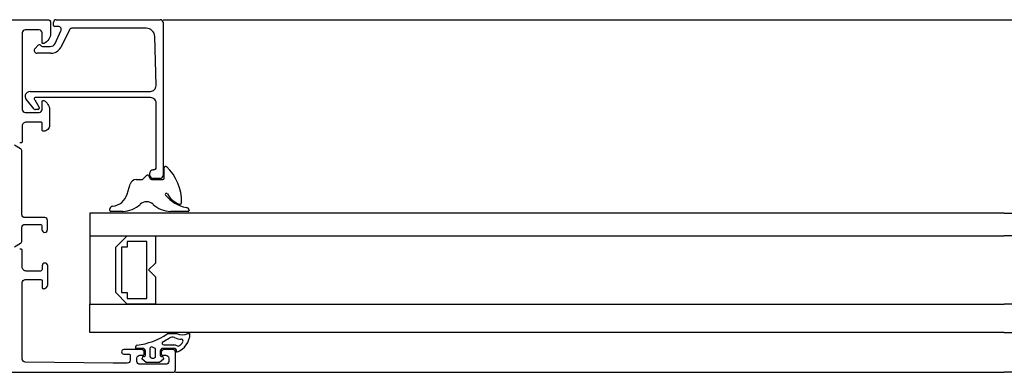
# Model space of a CAD drawing. Header units: millimetres. Extents: x 111285 to 237437, y -9513 to 52045.
# Tile 68 of 117: x 140145 to 140318, y 400 to 462. Entities that reach past the tile are written whole.
import ezdxf

# ---------------------------------------------------------------- set-up
doc = ezdxf.new("R2010")
doc.units = ezdxf.units.MM
doc.header["$LTSCALE"] = 100
doc.layers.get('0').update_dxf_attribs({"color": 252})
doc.layers.add('0-BUITENKOZIJNEN', color=252, linetype='Continuous')

# ---------------------------------------------------------------- blocks, each defined once
blk = doc.blocks.new('SR8-hori')
at = {"linetype": 'Continuous', "ltscale": 0.25}
for p, q in [((2537.8, 56.9), (2686, 56.9)), ((2686, 56.9), (2824.45, 56.9)), ((2822, -5.1), (2686, -5.1))]:
    blk.add_line(p, q, dxfattribs=at)
at = {"linetype": 'Continuous'}
for p, q in [((2534.27, 28.87), (2534.91, 29.52)), ((2538, 29.05), (2538, 30.87)), ((2531.49, 26.24), (2532, 28)), ((2533.07, 28.8), (2534.09, 28.8)), ((2535.23, 29.48), (2535.55, 28.92)), ((2535.76, 28.8), (2537.75, 28.8)), ((2686, 22.9), (2524.91, 22.9)), ((2524.91, 22.9), (2524.91, 18.9)), ((2528.42, 23.36), (2528.42, 23.62)), ((2530.69, 23.2), (2528.58, 23.2)), ((2542.22, 23.2), (2539.14, 23.2)), ((2542.39, 23.38), (2542.39, 23.36)), ((2686, 22.9), (2837.09, 22.9)), ((2524.91, 18.9), (2686, 18.9)), ((2524.91, 18.9), (2524.91, 6.9)), ((2529.46, 16.9), (2531.46, 18.9)), ((2531.46, 18.9), (2536.46, 18.9)), ((2534.96, 17.9), (2531.46, 17.9)), ((2531.46, 17.9), (2531.46, 16.9)), ((2534.96, 7.9), (2534.96, 17.9)), ((2536.46, 18.9), (2536.46, 14.1)), ((2837.09, 18.9), (2686, 18.9)), ((2529.46, 8.9), (2529.46, 16.9)), ((2531.46, 16.9), (2530.46, 16.9)), ((2530.46, 16.9), (2530.46, 8.9)), ((2536.46, 14.1), (2535.26, 12.9)), ((2535.26, 12.9), (2536.46, 11.7)), ((2536.46, 11.7), (2536.46, 6.9)), ((2531.46, 6.9), (2529.46, 8.9)), ((2530.46, 8.9), (2531.46, 8.9)), ((2531.46, 8.9), (2531.46, 7.9)), ((2531.46, 7.9), (2534.96, 7.9)), ((2524.91, 1.9), (2524.91, 6.9)), ((2524.91, 6.9), (2686, 6.9)), ((2536.46, 6.9), (2531.46, 6.9)), ((2837.09, 6.9), (2686, 6.9)), ((2686, 1.9), (2524.91, 1.9)), ((2686, 1.9), (2837.09, 1.9)), ((2537.8, 0.27), (2537.8, 0.27)), ((2538.54, 1.65), (2538.54, 1.65)), ((2538.71, 1.7), (2538.71, 1.7)), ((2538.71, 1.7), (2540.21, 1.7)), ((2538.88, 0.91), (2538.88, 0.91)), ((2540.21, 1.7), (2540.21, 1.7)), ((2541.05, 0.71), (2541.05, 0.71)), ((2541.29, 0.24), (2541.29, 0.24)), ((2542.16, 1.7), (2542.16, 1.7)), ((2542.16, 1.7), (2542.54, 1.7)), ((2542.54, 1.7), (2542.54, 1.7)), ((2534.2, -0.9), (2532.96, -0.9)), ((2532.96, -0.9), (2532.96, -0.9)), ((2532.98, -0.49), (2532.98, -0.49)), ((2534.2, -0.9), (2534.2, -0.9)), ((2534.7, -2.07), (2534.7, -1.4)), ((2534.7, -1.4), (2534.7, -1.4)), ((2535.5, -0.94), (2535.5, -0.94)), ((2535.5, -0.94), (2535.5, -2.3)), ((2536.32, -0.84), (2535.92, -0.66)), ((2536.32, -0.84), (2536.32, -0.84)), ((2536.5, -2.3), (2536.5, -1.11)), ((2536.5, -1.11), (2536.5, -1.11)), ((2537.3, -1.4), (2537.3, -1.4)), ((2537.3, -1.4), (2537.3, -2.07)), ((2539.7, -0.9), (2537.8, -0.9)), ((2537.8, -0.9), (2537.8, -0.9)), ((2537.94, -0.3), (2537.94, -0.3)), ((2537.94, -0.3), (2539.7, -0.3)), ((2539.7, -0.3), (2539.7, -0.3)), ((2539.7, -0.9), (2539.7, -0.9)), ((2540.2, -1.54), (2540.2, -1.4)), ((2540.2, -1.4), (2540.2, -1.4)), ((2540.2, -1.54), (2540.2, -1.54)), ((2540.27, -0.46), (2540.27, -0.46)), ((2540.6, -0.45), (2540.6, -0.45)), ((2534.1, -2.77), (2534.1, -2.6)), ((2534.1, -2.6), (2534.1, -2.6)), ((2534.85, -3.4), (2534.1, -2.77)), ((2534.1, -2.77), (2534.1, -2.77)), ((2534.4, -2.3), (2534.4, -2.3)), ((2534.4, -2.3), (2534.47, -2.3)), ((2534.47, -2.3), (2534.47, -2.3)), ((2534.7, -2.07), (2534.7, -2.07)), ((2537.15, -3.4), (2534.85, -3.4)), ((2534.85, -3.4), (2534.85, -3.4)), ((2535.5, -2.3), (2535.5, -2.3)), ((2535.8, -2.6), (2535.8, -2.6)), ((2535.8, -2.6), (2536.2, -2.6)), ((2536.2, -2.6), (2536.2, -2.6)), ((2536.5, -2.3), (2536.5, -2.3)), ((2537.9, -2.77), (2537.15, -3.4)), ((2537.15, -3.4), (2537.15, -3.4)), ((2537.3, -2.07), (2537.3, -2.07)), ((2537.53, -2.3), (2537.53, -2.3)), ((2537.53, -2.3), (2537.53, -2.3)), ((2537.53, -2.3), (2537.6, -2.3)), ((2537.6, -2.3), (2537.6, -2.3)), ((2537.9, -2.6), (2537.9, -2.6)), ((2537.9, -2.6), (2537.9, -2.77)), ((2537.9, -2.77), (2537.9, -2.77)), ((2540, -5.1), (2686, -5.1))]:
    blk.add_line(p, q, dxfattribs=at)
blk.add_lwpolyline([(2511.63, 16.98), (2512.7, 17.59, 0.267949), (2512.95, 18.02), (2512.95, 20.4, -0.414214), (2513.45, 20.9), (2516.15, 20.9, -0.414214), (2516.45, 20.6), (2516.45, 20, 1), (2517.45, 20), (2517.45, 21.6, 0.414214), (2516.95, 22.1), (2513.45, 22.1, -0.414214), (2512.95, 22.6), (2512.95, 33.78, 0.267949), (2512.7, 34.21), (2511.63, 34.82, -0.376373)], format="xyb", dxfattribs=at)
for centre, radius, start, end in [((2535.06, 29.37), 0.205, 30, 135), ((2538.25, 30.87), 0.245, 50.2709, 180), ((2532.54, 24.85), 8.54, 359.2397, 46.6585), ((2533.07, 27.69), 1.11, 90, 163.7287), ((2534.09, 29.05), 0.245, 270, 315), ((2535.76, 29.05), 0.245, 210, 270), ((2537.75, 29.05), 0.245, 270, 0), ((2528.61, 27.08), 3, 276.3295, 343.7287), ((2538.4, 26.18), 0.209, 32.0188, 221.7753), ((2543.31, 30.43), 6.7, 220.8941, 257.7169), ((2541.89, 27.98), 3.72, 207.0392, 251.1729), ((2530.69, 27.7), 4.5, 270, 313.4695), ((2534.91, 23.25), 1.64, 46.5305, 133.4695), ((2539.14, 27.7), 4.5, 226.5305, 270), ((2540.78, 24.75), 0.3, 252.7936, 357.4917), ((2529.01, 23.51), 0.6, 96.3295, 168.707), ((2528.58, 23.36), 0.164, 180, 270), ((2541.89, 23.38), 0.5, 0, 90.3744), ((2542.22, 23.36), 0.164, 270, 0), ((2531.85, 11.49), 11.9, 276.5895, 304.2304), ((2537.94, 0), 0.3, 117.9226, 270), ((2531.85, 11.49), 12.7, 297.9226, 303.606), ((2538.71, 1.4), 0.3, 90, 124.2304), ((2539.43, 0.08), 1, 65.9017, 123.606), ((2541.18, 3.99), 3.29, 245.9017, 267.6668), ((2539.11, 1.71), 3.43, 288.551, 359.803), ((2541.18, 3.99), 2.49, 247.0327, 292.9673), ((2539.11, 1.71), 2.63, 304.5847, 325.8964), ((2541.04, 0.41), 0.3, 325.8964, 87.6668), ((2533.42, -0.72), 0.493, 151.9834, 200.925), ((2533.25, -0.63), 0.3, 96.5895, 151.9834), ((2534.2, -1.4), 0.5, 0, 90), ((2535.8, -0.94), 0.3, 66.8014, 180), ((2536.2, -1.11), 0.3, 0, 66.8014), ((2537.8, -1.4), 0.5, 90, 180), ((2539.7, -1.4), 1.1, 58.5138, 90), ((2539.7, -1.4), 0.5, 0, 90), ((2540.43, -0.21), 0.3, 238.5138, 304.5847), ((2534.4, -2.6), 0.3, 90, 180), ((2534.47, -2.07), 0.23, 270, 360), ((2535.8, -2.3), 0.3, 180, 270), ((2536.2, -2.3), 0.3, 270, 360), ((2537.53, -2.07), 0.23, 180, 270), ((2537.6, -2.6), 0.3, 0, 90)]:
    blk.add_arc(centre, radius, start, end, dxfattribs=at)
at = {"layer": '0-BUITENKOZIJNEN', "linetype": 'Continuous'}
for p, q in [((2518.5, 55.9), (2518.5, 56.4)), ((2519.37, 55.7), (2518.7, 55.7)), ((2519, 56.9), (2527.9, 56.9)), ((2527.9, 56.9), (2537.3, 56.9)), ((2537.3, 56.9), (2537.3, 56.9)), ((2537.8, 56.4), (2537.8, 29.5)), ((2518.79, 52.7), (2519.8, 54.95)), ((2521.3, 55.15), (2519.77, 52)), ((2527.9, 55.4), (2521.73, 55.4)), ((2534.84, 55.4), (2527.9, 55.4)), ((2536.57, 45.33), (2536.34, 53.94)), ((2515.25, 51.85), (2515.81, 52.41)), ((2516.59, 52.2), (2517.92, 52.2)), ((2518.04, 51), (2515.6, 51)), ((2514.41, 44.3), (2517.42, 44.3)), ((2517.42, 44.3), (2527.9, 44.3)), ((2527.9, 44.3), (2535.57, 44.3)), ((2515.08, 41.17), (2513.95, 42.61)), ((2515.2, 42.83), (2515.94, 41.59)), ((2517.65, 43.2), (2515.3, 43.2)), ((2527.9, 43.2), (2517.65, 43.2)), ((2535.6, 43.2), (2527.9, 43.2)), ((2536.6, 31), (2536.6, 42.04)), ((2536.6, 42.04), (2536.6, 42.04)), ((2515.8, 41.1), (2515.33, 41.1)), ((2516, 41.44), (2516, 41.3)), ((2535.5, 29.5), (2535.5, 30)), ((2535.5, 30), (2535.5, 30)), ((2535.5, 29.5), (2535.5, 29.5)), ((2536, 30.5), (2536.1, 30.5)), ((2536.1, 30.5), (2536, 30.5)), ((2536, 30.5), (2536, 30.5)), ((2536, 30.5), (2536.1, 30.5)), ((2536.1, 30.5), (2536.1, 30.5)), ((2537.3, 29), (2536, 29)), ((2536, 29), (2536, 29)), ((2537.3, 29), (2537.3, 29))]:
    blk.add_line(p, q, dxfattribs=at)
for points in [[(2494.5, 56.9), (2517.5, 56.9, -0.414214), (2518, 56.4), (2518, 54.56, -0.301511), (2516.78, 52.72, -0.536675), (2516.5, 52.9), (2516.5, 54.6, 0.414214), (2516, 55.1), (2513.5, 55.1, 0.414214), (2513, 54.6), (2513, 41.1, 0.414214), (2513.5, 40.6), (2516, 40.6, 0.414214), (2516.5, 41.1), (2516.5, 42.5, -0.553992), (2516.79, 42.68, -0.287008), (2517.8, 41.06), (2517.8, 38.3, -0.414214), (2516.8, 37.3), (2516.7, 37.3, -0.414214), (2516.5, 37.5), (2516.5, 38.7, 0.414214), (2516.3, 38.9), (2513.7, 38.9, 0.414214), (2513, 38.2), (2513, 35.53), (2513, 35.53, -0.57735), (2512.55, 35.27)], [(2472.5, -5.1), (2539.5, -5.1, 0.414214), (2540, -4.6), (2540, -1.6, 0.414214), (2539.5, -1.1), (2538, -1.1, 0.414214), (2537.5, -1.6), (2537.5, -1.9, 0.414214), (2537.7, -2.1), (2538.3, -2.1, -0.414214), (2538.8, -2.6), (2538.8, -3.2, -0.414214), (2538.3, -3.7), (2533.7, -3.7, -0.414214), (2533.2, -3.2), (2533.2, -2.6, -0.414214), (2533.7, -2.1), (2534.3, -2.1, 0.414214), (2534.5, -1.9), (2534.5, -1.6, 0.414214), (2534, -1.1), (2530.9, -1.1, 0.414214), (2530.5, -1.5, 0.414214), (2530.9, -1.9), (2531.8, -1.9, -0.414214), (2532, -2.1), (2532, -3, -0.414214), (2531.5, -3.5), (2529, -3.5), (2513.5, -3.3, -0.414214), (2513, -2.8), (2513, 10.7, -0.414214), (2513.5, 11.2), (2516.3, 11.2, -0.414214), (2516.5, 11), (2516.5, 11), (2516.5, 9.8, 0.414214), (2516.7, 9.6, 0.414214), (2517.5, 10.4), (2517.5, 13.6, 0.414214), (2517, 14.1, 0.414214), (2516.5, 13.6), (2516.5, 13, -0.414214), (2516.2, 12.7), (2513.7, 12.7, -0.414214), (2513, 13.4), (2513, 16.27, 0.57735), (2512.55, 16.53)]]:
    blk.add_lwpolyline(points, format="xyb", dxfattribs=at)
for centre, radius, start, end in [((2519, 56.4), 0.5, 90, 180), ((2518.7, 55.9), 0.2, 180, 270), ((2519.37, 55.2), 0.5, 330, 90), ((2537.3, 56.4), 0.5, 0, 90), ((2521.73, 54.9), 0.5, 90, 150), ((2534.84, 53.9), 1.5, 1.4815, 90), ((2516.02, 52.2), 0.3, 34.8499, 135), ((2516.59, 52.6), 0.4, 214.8499, 270), ((2517.92, 53.2), 1, 270, 330), ((2515.6, 51.5), 0.5, 135, 270), ((2518.04, 53), 2, 270, 330), ((2535.57, 45.3), 1, 270, 1.4815), ((2514.41, 43.39), 0.906, 90, 240), ((2515.3, 43), 0.2, 90, 240), ((2535.59, 42.18), 1.02, 351.8721, 89.594), ((2515.33, 41.6), 0.5, 240, 270), ((2515.8, 41.3), 0.2, 270, 0), ((2515.8, 41.44), 0.2, 0, 45), ((2536, 30), 0.5, 90, 180), ((2536, 29.5), 0.5, 180, 270), ((2536.1, 31), 0.5, 270, 0), ((2537.3, 29.5), 0.5, 270, 0)]:
    blk.add_arc(centre, radius, start, end, dxfattribs=at)
blk = doc.blocks.new('onderlegger beganegrond')
blk.add_blockref('SR8-hori', (11480, 405.1))

msp = doc.modelspace()

# ---------------------------------------------------------------- linework, layer by layer
at = {"linetype": 'Continuous', "ltscale": 0.25}
for p, q in [((140169.8, 462), (140318, 462)), ((140169.8, 462), (140318, 462)), ((140169.8, 462), (140318, 462)), ((140318, 462), (140456.45, 462)), ((140318, 462), (140456.45, 462)), ((140318, 462), (140456.45, 462)), ((140454, 400), (140318, 400)), ((140454, 400), (140318, 400)), ((140454, 400), (140318, 400))]:
    msp.add_line(p, q, dxfattribs=at)
at = {"linetype": 'Continuous'}
for p, q in [((140170, 434.15), (140170, 435.97)), ((140170, 434.15), (140170, 435.97)), ((140170, 434.15), (140170, 435.97)), ((140165.07, 433.9), (140166.09, 433.9)), ((140165.07, 433.9), (140166.09, 433.9)), ((140165.07, 433.9), (140166.09, 433.9)), ((140166.26, 433.97), (140166.91, 434.62)), ((140166.26, 433.97), (140166.91, 434.62)), ((140166.26, 433.97), (140166.91, 434.62)), ((140167.23, 434.58), (140167.55, 434.02)), ((140167.23, 434.58), (140167.55, 434.02)), ((140167.23, 434.58), (140167.55, 434.02)), ((140167.76, 433.9), (140169.75, 433.9)), ((140167.76, 433.9), (140169.75, 433.9)), ((140167.76, 433.9), (140169.75, 433.9)), ((140163.49, 431.34), (140164, 433.1)), ((140163.49, 431.34), (140164, 433.1)), ((140163.49, 431.34), (140164, 433.1)), ((140160.42, 428.46), (140160.42, 428.72)), ((140160.42, 428.46), (140160.42, 428.72)), ((140160.42, 428.46), (140160.42, 428.72)), ((140174.39, 428.48), (140174.39, 428.46)), ((140174.39, 428.48), (140174.39, 428.46)), ((140174.39, 428.48), (140174.39, 428.46)), ((140318, 428), (140156.91, 428)), ((140156.91, 428), (140156.91, 424)), ((140318, 428), (140156.91, 428)), ((140156.91, 428), (140156.91, 424)), ((140318, 428), (140156.91, 428)), ((140156.91, 428), (140156.91, 424)), ((140162.69, 428.3), (140160.58, 428.3)), ((140162.69, 428.3), (140160.58, 428.3)), ((140162.69, 428.3), (140160.58, 428.3)), ((140174.22, 428.3), (140171.13, 428.3)), ((140174.22, 428.3), (140171.13, 428.3)), ((140174.22, 428.3), (140171.13, 428.3)), ((140318, 428), (140469.08, 428)), ((140318, 428), (140469.08, 428)), ((140318, 428), (140469.08, 428)), ((140156.91, 424), (140318, 424)), ((140156.91, 424), (140156.91, 412)), ((140156.91, 424), (140318, 424)), ((140156.91, 424), (140156.91, 412)), ((140156.91, 424), (140318, 424)), ((140156.91, 424), (140156.91, 412)), ((140161.46, 422), (140163.46, 424)), ((140161.46, 422), (140163.46, 424)), ((140161.46, 422), (140163.46, 424)), ((140163.46, 424), (140168.46, 424)), ((140163.46, 424), (140168.46, 424)), ((140163.46, 424), (140168.46, 424)), ((140168.46, 424), (140168.46, 419.2)), ((140168.46, 424), (140168.46, 419.2)), ((140168.46, 424), (140168.46, 419.2)), ((140469.08, 424), (140318, 424)), ((140469.08, 424), (140318, 424)), ((140469.08, 424), (140318, 424)), ((140161.46, 414), (140161.46, 422)), ((140161.46, 414), (140161.46, 422)), ((140161.46, 414), (140161.46, 422)), ((140163.46, 422), (140162.46, 422)), ((140162.46, 422), (140162.46, 414)), ((140163.46, 422), (140162.46, 422)), ((140162.46, 422), (140162.46, 414)), ((140163.46, 422), (140162.46, 422)), ((140162.46, 422), (140162.46, 414)), ((140166.96, 423), (140163.46, 423)), ((140163.46, 423), (140163.46, 422)), ((140166.96, 423), (140163.46, 423)), ((140163.46, 423), (140163.46, 422)), ((140166.96, 423), (140163.46, 423)), ((140163.46, 423), (140163.46, 422)), ((140166.96, 413), (140166.96, 423)), ((140166.96, 413), (140166.96, 423)), ((140166.96, 413), (140166.96, 423)), ((140168.46, 419.2), (140167.26, 418)), ((140168.46, 419.2), (140167.26, 418)), ((140168.46, 419.2), (140167.26, 418)), ((140167.26, 418), (140168.46, 416.8)), ((140167.26, 418), (140168.46, 416.8)), ((140167.26, 418), (140168.46, 416.8)), ((140168.46, 416.8), (140168.46, 412)), ((140168.46, 416.8), (140168.46, 412)), ((140168.46, 416.8), (140168.46, 412)), ((140163.46, 412), (140161.46, 414)), ((140163.46, 412), (140161.46, 414)), ((140163.46, 412), (140161.46, 414)), ((140162.46, 414), (140163.46, 414)), ((140162.46, 414), (140163.46, 414)), ((140162.46, 414), (140163.46, 414)), ((140163.46, 414), (140163.46, 413)), ((140163.46, 414), (140163.46, 413)), ((140163.46, 414), (140163.46, 413)), ((140163.46, 413), (140166.96, 413)), ((140163.46, 413), (140166.96, 413)), ((140163.46, 413), (140166.96, 413)), ((140156.91, 407), (140156.91, 412)), ((140156.91, 412), (140318, 412)), ((140156.91, 407), (140156.91, 412)), ((140156.91, 412), (140318, 412)), ((140156.91, 407), (140156.91, 412)), ((140156.91, 412), (140318, 412)), ((140168.46, 412), (140163.46, 412)), ((140168.46, 412), (140163.46, 412)), ((140168.46, 412), (140163.46, 412)), ((140469.08, 412), (140318, 412)), ((140469.08, 412), (140318, 412)), ((140469.08, 412), (140318, 412)), ((140318, 407), (140156.91, 407)), ((140318, 407), (140156.91, 407)), ((140318, 407), (140156.91, 407)), ((140170.54, 406.75), (140170.54, 406.75)), ((140170.54, 406.75), (140170.54, 406.75)), ((140170.54, 406.75), (140170.54, 406.75)), ((140170.71, 406.8), (140170.71, 406.8)), ((140170.71, 406.8), (140172.21, 406.8)), ((140170.71, 406.8), (140170.71, 406.8)), ((140170.71, 406.8), (140172.21, 406.8)), ((140170.71, 406.8), (140170.71, 406.8)), ((140170.71, 406.8), (140172.21, 406.8)), ((140170.88, 406.01), (140170.88, 406.01)), ((140170.88, 406.01), (140170.88, 406.01)), ((140170.88, 406.01), (140170.88, 406.01)), ((140172.21, 406.8), (140172.21, 406.8)), ((140172.21, 406.8), (140172.21, 406.8)), ((140172.21, 406.8), (140172.21, 406.8)), ((140174.15, 406.8), (140174.15, 406.8)), ((140174.15, 406.8), (140174.54, 406.8)), ((140174.15, 406.8), (140174.15, 406.8)), ((140174.15, 406.8), (140174.54, 406.8)), ((140174.15, 406.8), (140174.15, 406.8)), ((140174.15, 406.8), (140174.54, 406.8)), ((140174.54, 406.8), (140174.54, 406.8)), ((140174.54, 406.8), (140174.54, 406.8)), ((140174.54, 406.8), (140174.54, 406.8)), ((140318, 407), (140469.08, 407)), ((140318, 407), (140469.08, 407)), ((140318, 407), (140469.08, 407)), ((140166.2, 404.2), (140164.96, 404.2)), ((140164.96, 404.2), (140164.96, 404.2)), ((140166.2, 404.2), (140164.96, 404.2)), ((140164.96, 404.2), (140164.96, 404.2)), ((140166.2, 404.2), (140164.96, 404.2)), ((140164.96, 404.2), (140164.96, 404.2)), ((140164.98, 404.61), (140164.98, 404.61)), ((140164.98, 404.61), (140164.98, 404.61)), ((140164.98, 404.61), (140164.98, 404.61)), ((140166.2, 404.2), (140166.2, 404.2)), ((140166.2, 404.2), (140166.2, 404.2)), ((140166.2, 404.2), (140166.2, 404.2)), ((140167.5, 404.16), (140167.5, 404.16)), ((140167.5, 404.16), (140167.5, 402.8)), ((140167.5, 404.16), (140167.5, 404.16)), ((140167.5, 404.16), (140167.5, 402.8)), ((140167.5, 404.16), (140167.5, 404.16)), ((140167.5, 404.16), (140167.5, 402.8)), ((140168.32, 404.26), (140167.92, 404.44)), ((140168.32, 404.26), (140167.92, 404.44)), ((140168.32, 404.26), (140167.92, 404.44)), ((140168.32, 404.26), (140168.32, 404.26)), ((140168.32, 404.26), (140168.32, 404.26)), ((140168.32, 404.26), (140168.32, 404.26)), ((140169.8, 405.37), (140169.8, 405.37)), ((140169.8, 405.37), (140169.8, 405.37)), ((140169.8, 405.37), (140169.8, 405.37)), ((140171.7, 404.2), (140169.8, 404.2)), ((140169.8, 404.2), (140169.8, 404.2)), ((140171.7, 404.2), (140169.8, 404.2)), ((140169.8, 404.2), (140169.8, 404.2)), ((140171.7, 404.2), (140169.8, 404.2)), ((140169.8, 404.2), (140169.8, 404.2)), ((140169.94, 404.8), (140169.94, 404.8)), ((140169.94, 404.8), (140171.7, 404.8)), ((140169.94, 404.8), (140169.94, 404.8)), ((140169.94, 404.8), (140171.7, 404.8)), ((140169.94, 404.8), (140169.94, 404.8)), ((140169.94, 404.8), (140171.7, 404.8)), ((140171.7, 404.8), (140171.7, 404.8)), ((140171.7, 404.8), (140171.7, 404.8)), ((140171.7, 404.8), (140171.7, 404.8)), ((140171.7, 404.2), (140171.7, 404.2)), ((140171.7, 404.2), (140171.7, 404.2)), ((140171.7, 404.2), (140171.7, 404.2)), ((140172.27, 404.64), (140172.27, 404.64)), ((140172.27, 404.64), (140172.27, 404.64)), ((140172.27, 404.64), (140172.27, 404.64)), ((140172.6, 404.65), (140172.6, 404.65)), ((140172.6, 404.65), (140172.6, 404.65)), ((140172.6, 404.65), (140172.6, 404.65)), ((140173.05, 405.81), (140173.05, 405.81)), ((140173.05, 405.81), (140173.05, 405.81)), ((140173.05, 405.81), (140173.05, 405.81)), ((140173.28, 405.34), (140173.28, 405.34)), ((140173.28, 405.34), (140173.28, 405.34)), ((140173.28, 405.34), (140173.28, 405.34)), ((140166.1, 402.33), (140166.1, 402.5)), ((140166.1, 402.5), (140166.1, 402.5)), ((140166.1, 402.33), (140166.1, 402.5)), ((140166.1, 402.5), (140166.1, 402.5)), ((140166.1, 402.33), (140166.1, 402.5)), ((140166.1, 402.5), (140166.1, 402.5)), ((140166.4, 402.8), (140166.4, 402.8)), ((140166.4, 402.8), (140166.47, 402.8)), ((140166.4, 402.8), (140166.4, 402.8)), ((140166.4, 402.8), (140166.47, 402.8)), ((140166.4, 402.8), (140166.4, 402.8)), ((140166.4, 402.8), (140166.47, 402.8)), ((140166.47, 402.8), (140166.47, 402.8)), ((140166.47, 402.8), (140166.47, 402.8)), ((140166.47, 402.8), (140166.47, 402.8)), ((140166.7, 403.03), (140166.7, 403.7)), ((140166.7, 403.7), (140166.7, 403.7)), ((140166.7, 403.03), (140166.7, 403.7)), ((140166.7, 403.7), (140166.7, 403.7)), ((140166.7, 403.03), (140166.7, 403.7)), ((140166.7, 403.7), (140166.7, 403.7)), ((140166.7, 403.03), (140166.7, 403.03)), ((140166.7, 403.03), (140166.7, 403.03)), ((140166.7, 403.03), (140166.7, 403.03)), ((140167.5, 402.8), (140167.5, 402.8)), ((140167.5, 402.8), (140167.5, 402.8)), ((140167.5, 402.8), (140167.5, 402.8)), ((140167.8, 402.5), (140167.8, 402.5)), ((140167.8, 402.5), (140168.2, 402.5)), ((140167.8, 402.5), (140167.8, 402.5)), ((140167.8, 402.5), (140168.2, 402.5)), ((140167.8, 402.5), (140167.8, 402.5)), ((140167.8, 402.5), (140168.2, 402.5)), ((140168.2, 402.5), (140168.2, 402.5)), ((140168.2, 402.5), (140168.2, 402.5)), ((140168.2, 402.5), (140168.2, 402.5)), ((140168.5, 402.8), (140168.5, 403.99)), ((140168.5, 403.99), (140168.5, 403.99)), ((140168.5, 402.8), (140168.5, 403.99)), ((140168.5, 403.99), (140168.5, 403.99)), ((140168.5, 402.8), (140168.5, 403.99)), ((140168.5, 403.99), (140168.5, 403.99)), ((140168.5, 402.8), (140168.5, 402.8)), ((140168.5, 402.8), (140168.5, 402.8)), ((140168.5, 402.8), (140168.5, 402.8)), ((140169.3, 403.7), (140169.3, 403.7)), ((140169.3, 403.7), (140169.3, 403.03)), ((140169.3, 403.7), (140169.3, 403.7)), ((140169.3, 403.7), (140169.3, 403.03)), ((140169.3, 403.7), (140169.3, 403.7)), ((140169.3, 403.7), (140169.3, 403.03)), ((140169.3, 403.03), (140169.3, 403.03)), ((140169.3, 403.03), (140169.3, 403.03)), ((140169.3, 403.03), (140169.3, 403.03)), ((140169.53, 402.8), (140169.53, 402.8)), ((140169.53, 402.8), (140169.53, 402.8)), ((140169.53, 402.8), (140169.6, 402.8)), ((140169.53, 402.8), (140169.53, 402.8)), ((140169.53, 402.8), (140169.53, 402.8)), ((140169.53, 402.8), (140169.6, 402.8)), ((140169.53, 402.8), (140169.53, 402.8)), ((140169.53, 402.8), (140169.53, 402.8)), ((140169.53, 402.8), (140169.6, 402.8)), ((140169.6, 402.8), (140169.6, 402.8)), ((140169.6, 402.8), (140169.6, 402.8)), ((140169.6, 402.8), (140169.6, 402.8)), ((140169.9, 402.5), (140169.9, 402.5)), ((140169.9, 402.5), (140169.9, 402.33)), ((140169.9, 402.5), (140169.9, 402.5)), ((140169.9, 402.5), (140169.9, 402.33)), ((140169.9, 402.5), (140169.9, 402.5)), ((140169.9, 402.5), (140169.9, 402.33)), ((140172.2, 403.56), (140172.2, 403.7)), ((140172.2, 403.7), (140172.2, 403.7)), ((140172.2, 403.56), (140172.2, 403.7)), ((140172.2, 403.7), (140172.2, 403.7)), ((140172.2, 403.56), (140172.2, 403.7)), ((140172.2, 403.7), (140172.2, 403.7)), ((140172.2, 403.56), (140172.2, 403.56)), ((140172.2, 403.56), (140172.2, 403.56)), ((140172.2, 403.56), (140172.2, 403.56)), ((140166.85, 401.7), (140166.1, 402.33)), ((140166.1, 402.33), (140166.1, 402.33)), ((140166.85, 401.7), (140166.1, 402.33)), ((140166.1, 402.33), (140166.1, 402.33)), ((140166.85, 401.7), (140166.1, 402.33)), ((140166.1, 402.33), (140166.1, 402.33)), ((140169.15, 401.7), (140166.85, 401.7)), ((140166.85, 401.7), (140166.85, 401.7)), ((140169.15, 401.7), (140166.85, 401.7)), ((140166.85, 401.7), (140166.85, 401.7)), ((140169.15, 401.7), (140166.85, 401.7)), ((140166.85, 401.7), (140166.85, 401.7)), ((140169.9, 402.33), (140169.15, 401.7)), ((140169.9, 402.33), (140169.15, 401.7)), ((140169.9, 402.33), (140169.15, 401.7)), ((140169.15, 401.7), (140169.15, 401.7)), ((140169.15, 401.7), (140169.15, 401.7)), ((140169.15, 401.7), (140169.15, 401.7)), ((140169.9, 402.33), (140169.9, 402.33)), ((140169.9, 402.33), (140169.9, 402.33)), ((140169.9, 402.33), (140169.9, 402.33)), ((140172, 400), (140318, 400)), ((140172, 400), (140318, 400)), ((140172, 400), (140318, 400))]:
    msp.add_line(p, q, dxfattribs=at)
msp.add_lwpolyline([(140143.63, 422.08), (140144.7, 422.69, 0.267949), (140144.95, 423.12), (140144.95, 425.5, -0.414214), (140145.45, 426), (140148.15, 426, -0.414214), (140148.45, 425.7), (140148.45, 425.1, 1), (140149.45, 425.1), (140149.45, 426.7, 0.414214), (140148.95, 427.2), (140145.45, 427.2, -0.414214), (140144.95, 427.7), (140144.95, 438.88, 0.267949), (140144.7, 439.31), (140143.63, 439.92, -0.376373)], format="xyb", dxfattribs=at)
msp.add_lwpolyline([(140143.63, 422.08), (140144.7, 422.69, 0.267949), (140144.95, 423.12), (140144.95, 425.5, -0.414214), (140145.45, 426), (140148.15, 426, -0.414214), (140148.45, 425.7), (140148.45, 425.1, 1), (140149.45, 425.1), (140149.45, 426.7, 0.414214), (140148.95, 427.2), (140145.45, 427.2, -0.414214), (140144.95, 427.7), (140144.95, 438.88, 0.267949), (140144.7, 439.31), (140143.63, 439.92, -0.376373)], format="xyb", dxfattribs=at)
msp.add_lwpolyline([(140143.63, 422.08), (140144.7, 422.69, 0.267949), (140144.95, 423.12), (140144.95, 425.5, -0.414214), (140145.45, 426), (140148.15, 426, -0.414214), (140148.45, 425.7), (140148.45, 425.1, 1), (140149.45, 425.1), (140149.45, 426.7, 0.414214), (140148.95, 427.2), (140145.45, 427.2, -0.414214), (140144.95, 427.7), (140144.95, 438.88, 0.267949), (140144.7, 439.31), (140143.63, 439.92, -0.376373)], format="xyb", dxfattribs=at)
for centre, radius, start, end in [((140170.24, 435.97), 0.245, 50.2709, 180), ((140170.24, 435.97), 0.245, 50.2709, 180), ((140170.24, 435.97), 0.245, 50.2709, 180), ((140164.54, 429.95), 8.54, 359.2397, 46.6585), ((140164.54, 429.95), 8.54, 359.2397, 46.6585), ((140164.54, 429.95), 8.54, 359.2397, 46.6585), ((140165.07, 432.79), 1.11, 90, 163.7287), ((140165.07, 432.79), 1.11, 90, 163.7287), ((140165.07, 432.79), 1.11, 90, 163.7287), ((140166.09, 434.15), 0.245, 270, 315), ((140166.09, 434.15), 0.245, 270, 315), ((140166.09, 434.15), 0.245, 270, 315), ((140167.05, 434.47), 0.205, 30, 135), ((140167.05, 434.47), 0.205, 30, 135), ((140167.05, 434.47), 0.205, 30, 135), ((140167.76, 434.15), 0.245, 210, 270), ((140167.76, 434.15), 0.245, 210, 270), ((140167.76, 434.15), 0.245, 210, 270), ((140169.75, 434.15), 0.245, 270, 0), ((140169.75, 434.15), 0.245, 270, 0), ((140169.75, 434.15), 0.245, 270, 0), ((140160.61, 432.18), 3, 276.3295, 343.7287), ((140160.61, 432.18), 3, 276.3295, 343.7287), ((140160.61, 432.18), 3, 276.3295, 343.7287), ((140170.4, 431.28), 0.209, 32.0188, 221.7753), ((140170.4, 431.28), 0.209, 32.0188, 221.7753), ((140170.4, 431.28), 0.209, 32.0188, 221.7753), ((140175.31, 435.53), 6.7, 220.8941, 257.7169), ((140175.31, 435.53), 6.7, 220.8941, 257.7169), ((140175.31, 435.53), 6.7, 220.8941, 257.7169), ((140173.89, 433.08), 3.72, 207.0392, 251.1729), ((140173.89, 433.08), 3.72, 207.0392, 251.1729), ((140173.89, 433.08), 3.72, 207.0392, 251.1729), ((140161.01, 428.61), 0.6, 96.3295, 168.707), ((140161.01, 428.61), 0.6, 96.3295, 168.707), ((140161.01, 428.61), 0.6, 96.3295, 168.707), ((140160.58, 428.46), 0.164, 180, 270), ((140160.58, 428.46), 0.164, 180, 270), ((140160.58, 428.46), 0.164, 180, 270), ((140162.69, 432.8), 4.5, 270, 313.4695), ((140162.69, 432.8), 4.5, 270, 313.4695), ((140162.69, 432.8), 4.5, 270, 313.4695), ((140166.91, 428.35), 1.64, 46.5305, 133.4695), ((140166.91, 428.35), 1.64, 46.5305, 133.4695), ((140166.91, 428.35), 1.64, 46.5305, 133.4695), ((140171.13, 432.8), 4.5, 226.5305, 270), ((140171.13, 432.8), 4.5, 226.5305, 270), ((140171.13, 432.8), 4.5, 226.5305, 270), ((140172.78, 429.85), 0.3, 252.7936, 357.4917), ((140172.78, 429.85), 0.3, 252.7936, 357.4917), ((140172.78, 429.85), 0.3, 252.7936, 357.4917), ((140173.89, 428.48), 0.5, 0, 90.3744), ((140173.89, 428.48), 0.5, 0, 90.3744), ((140173.89, 428.48), 0.5, 0, 90.3744), ((140174.22, 428.46), 0.164, 270, 0), ((140174.22, 428.46), 0.164, 270, 0), ((140174.22, 428.46), 0.164, 270, 0), ((140163.85, 416.59), 11.9, 276.5895, 304.2304), ((140163.85, 416.59), 11.9, 276.5895, 304.2304), ((140163.85, 416.59), 11.9, 276.5895, 304.2304), ((140163.85, 416.59), 12.7, 297.9226, 303.606), ((140163.85, 416.59), 12.7, 297.9226, 303.606), ((140163.85, 416.59), 12.7, 297.9226, 303.606), ((140170.71, 406.5), 0.3, 90, 124.2304), ((140170.71, 406.5), 0.3, 90, 124.2304), ((140170.71, 406.5), 0.3, 90, 124.2304), ((140171.43, 405.18), 1, 65.9017, 123.606), ((140171.43, 405.18), 1, 65.9017, 123.606), ((140171.43, 405.18), 1, 65.9017, 123.606), ((140173.18, 409.09), 3.29, 245.9017, 267.6668), ((140173.18, 409.09), 3.29, 245.9017, 267.6668), ((140173.18, 409.09), 3.29, 245.9017, 267.6668), ((140171.11, 406.81), 3.43, 288.551, 359.803), ((140171.11, 406.81), 3.43, 288.551, 359.803), ((140171.11, 406.81), 3.43, 288.551, 359.803), ((140173.18, 409.09), 2.49, 247.0327, 292.9673), ((140173.18, 409.09), 2.49, 247.0327, 292.9673), ((140173.18, 409.09), 2.49, 247.0327, 292.9673), ((140165.42, 404.38), 0.493, 151.9834, 200.925), ((140165.42, 404.38), 0.493, 151.9834, 200.925), ((140165.42, 404.38), 0.493, 151.9834, 200.925), ((140165.25, 404.47), 0.3, 96.5895, 151.9834), ((140165.25, 404.47), 0.3, 96.5895, 151.9834), ((140165.25, 404.47), 0.3, 96.5895, 151.9834), ((140166.2, 403.7), 0.5, 0, 90), ((140166.2, 403.7), 0.5, 0, 90), ((140166.2, 403.7), 0.5, 0, 90), ((140167.8, 404.16), 0.3, 66.8014, 180), ((140167.8, 404.16), 0.3, 66.8014, 180), ((140167.8, 404.16), 0.3, 66.8014, 180), ((140168.2, 403.99), 0.3, 0, 66.8014), ((140168.2, 403.99), 0.3, 0, 66.8014), ((140168.2, 403.99), 0.3, 0, 66.8014), ((140169.8, 403.7), 0.5, 90, 180), ((140169.8, 403.7), 0.5, 90, 180), ((140169.8, 403.7), 0.5, 90, 180), ((140169.94, 405.1), 0.3, 117.9226, 270), ((140169.94, 405.1), 0.3, 117.9226, 270), ((140169.94, 405.1), 0.3, 117.9226, 270), ((140171.7, 403.7), 1.1, 58.5138, 90), ((140171.7, 403.7), 1.1, 58.5138, 90), ((140171.7, 403.7), 1.1, 58.5138, 90), ((140171.7, 403.7), 0.5, 0, 90), ((140171.7, 403.7), 0.5, 0, 90), ((140171.7, 403.7), 0.5, 0, 90), ((140172.43, 404.89), 0.3, 238.5138, 304.5847), ((140172.43, 404.89), 0.3, 238.5138, 304.5847), ((140172.43, 404.89), 0.3, 238.5138, 304.5847), ((140171.11, 406.81), 2.63, 304.5847, 325.8964), ((140171.11, 406.81), 2.63, 304.5847, 325.8964), ((140171.11, 406.81), 2.63, 304.5847, 325.8964), ((140173.04, 405.51), 0.3, 325.8964, 87.6668), ((140173.04, 405.51), 0.3, 325.8964, 87.6668), ((140173.04, 405.51), 0.3, 325.8964, 87.6668), ((140166.4, 402.5), 0.3, 90, 180), ((140166.4, 402.5), 0.3, 90, 180), ((140166.4, 402.5), 0.3, 90, 180), ((140166.47, 403.03), 0.23, 270, 360), ((140166.47, 403.03), 0.23, 270, 360), ((140166.47, 403.03), 0.23, 270, 360), ((140167.8, 402.8), 0.3, 180, 270), ((140167.8, 402.8), 0.3, 180, 270), ((140167.8, 402.8), 0.3, 180, 270), ((140168.2, 402.8), 0.3, 270, 360), ((140168.2, 402.8), 0.3, 270, 360), ((140168.2, 402.8), 0.3, 270, 360), ((140169.53, 403.03), 0.23, 180, 270), ((140169.53, 403.03), 0.23, 180, 270), ((140169.53, 403.03), 0.23, 180, 270), ((140169.6, 402.5), 0.3, 0, 90), ((140169.6, 402.5), 0.3, 0, 90), ((140169.6, 402.5), 0.3, 0, 90)]:
    msp.add_arc(centre, radius, start, end, dxfattribs=at)
at = {"layer": '0-BUITENKOZIJNEN', "linetype": 'Continuous'}
for p, q in [((140150.5, 461), (140150.5, 461.5)), ((140150.5, 461), (140150.5, 461.5)), ((140150.5, 461), (140150.5, 461.5)), ((140151, 462), (140159.9, 462)), ((140151, 462), (140159.9, 462)), ((140151, 462), (140159.9, 462)), ((140159.9, 462), (140169.3, 462)), ((140159.9, 462), (140169.3, 462)), ((140159.9, 462), (140169.3, 462)), ((140169.3, 462), (140169.3, 462)), ((140169.3, 462), (140169.3, 462)), ((140169.3, 462), (140169.3, 462)), ((140169.8, 461.5), (140169.8, 434.6)), ((140169.8, 461.5), (140169.8, 434.6)), ((140169.8, 461.5), (140169.8, 434.6)), ((140151.36, 460.8), (140150.7, 460.8)), ((140151.36, 460.8), (140150.7, 460.8)), ((140151.36, 460.8), (140150.7, 460.8)), ((140150.79, 457.8), (140151.8, 460.05)), ((140150.79, 457.8), (140151.8, 460.05)), ((140150.79, 457.8), (140151.8, 460.05)), ((140153.3, 460.25), (140151.77, 457.1)), ((140153.3, 460.25), (140151.77, 457.1)), ((140153.3, 460.25), (140151.77, 457.1)), ((140159.9, 460.5), (140153.73, 460.5)), ((140159.9, 460.5), (140153.73, 460.5)), ((140159.9, 460.5), (140153.73, 460.5)), ((140166.84, 460.5), (140159.9, 460.5)), ((140166.84, 460.5), (140159.9, 460.5)), ((140166.84, 460.5), (140159.9, 460.5)), ((140168.57, 450.43), (140168.34, 459.04)), ((140168.57, 450.43), (140168.34, 459.04)), ((140168.57, 450.43), (140168.34, 459.04)), ((140147.25, 456.95), (140147.8, 457.51)), ((140147.25, 456.95), (140147.8, 457.51)), ((140147.25, 456.95), (140147.8, 457.51)), ((140148.59, 457.3), (140149.92, 457.3)), ((140148.59, 457.3), (140149.92, 457.3)), ((140148.59, 457.3), (140149.92, 457.3)), ((140150.04, 456.1), (140147.6, 456.1)), ((140150.04, 456.1), (140147.6, 456.1)), ((140150.04, 456.1), (140147.6, 456.1)), ((140146.4, 449.4), (140149.41, 449.4)), ((140146.4, 449.4), (140149.41, 449.4)), ((140146.4, 449.4), (140149.41, 449.4)), ((140149.41, 449.4), (140159.9, 449.4)), ((140149.41, 449.4), (140159.9, 449.4)), ((140149.41, 449.4), (140159.9, 449.4)), ((140159.9, 449.4), (140167.57, 449.4)), ((140159.9, 449.4), (140167.57, 449.4)), ((140159.9, 449.4), (140167.57, 449.4)), ((140147.08, 446.27), (140145.95, 447.71)), ((140147.08, 446.27), (140145.95, 447.71)), ((140147.08, 446.27), (140145.95, 447.71)), ((140147.2, 447.93), (140147.94, 446.69)), ((140147.2, 447.93), (140147.94, 446.69)), ((140147.2, 447.93), (140147.94, 446.69)), ((140149.64, 448.3), (140147.3, 448.3)), ((140149.64, 448.3), (140147.3, 448.3)), ((140149.64, 448.3), (140147.3, 448.3)), ((140159.9, 448.3), (140149.64, 448.3)), ((140159.9, 448.3), (140149.64, 448.3)), ((140159.9, 448.3), (140149.64, 448.3)), ((140167.6, 448.3), (140159.9, 448.3)), ((140167.6, 448.3), (140159.9, 448.3)), ((140167.6, 448.3), (140159.9, 448.3)), ((140147.8, 446.2), (140147.33, 446.2)), ((140147.8, 446.2), (140147.33, 446.2)), ((140147.8, 446.2), (140147.33, 446.2)), ((140148, 446.54), (140148, 446.4)), ((140148, 446.54), (140148, 446.4)), ((140148, 446.54), (140148, 446.4)), ((140168.6, 436.1), (140168.6, 447.14)), ((140168.6, 447.14), (140168.6, 447.14)), ((140168.6, 436.1), (140168.6, 447.14)), ((140168.6, 447.14), (140168.6, 447.14)), ((140168.6, 436.1), (140168.6, 447.14)), ((140168.6, 447.14), (140168.6, 447.14)), ((140168, 435.6), (140168.1, 435.6)), ((140168.1, 435.6), (140168, 435.6)), ((140168, 435.6), (140168, 435.6)), ((140168, 435.6), (140168.1, 435.6)), ((140168, 435.6), (140168.1, 435.6)), ((140168.1, 435.6), (140168, 435.6)), ((140168, 435.6), (140168, 435.6)), ((140168, 435.6), (140168.1, 435.6)), ((140168, 435.6), (140168.1, 435.6)), ((140168.1, 435.6), (140168, 435.6)), ((140168, 435.6), (140168, 435.6)), ((140168, 435.6), (140168.1, 435.6)), ((140168.1, 435.6), (140168.1, 435.6)), ((140168.1, 435.6), (140168.1, 435.6)), ((140168.1, 435.6), (140168.1, 435.6)), ((140167.5, 434.6), (140167.5, 435.1)), ((140167.5, 435.1), (140167.5, 435.1)), ((140167.5, 434.6), (140167.5, 435.1)), ((140167.5, 435.1), (140167.5, 435.1)), ((140167.5, 434.6), (140167.5, 435.1)), ((140167.5, 435.1), (140167.5, 435.1)), ((140167.5, 434.6), (140167.5, 434.6)), ((140167.5, 434.6), (140167.5, 434.6)), ((140167.5, 434.6), (140167.5, 434.6)), ((140169.3, 434.1), (140168, 434.1)), ((140168, 434.1), (140168, 434.1)), ((140169.3, 434.1), (140168, 434.1)), ((140168, 434.1), (140168, 434.1)), ((140169.3, 434.1), (140168, 434.1)), ((140168, 434.1), (140168, 434.1)), ((140169.3, 434.1), (140169.3, 434.1)), ((140169.3, 434.1), (140169.3, 434.1)), ((140169.3, 434.1), (140169.3, 434.1))]:
    msp.add_line(p, q, dxfattribs=at)
for points in [[(140126.5, 462), (140149.5, 462, -0.414214), (140150, 461.5), (140150, 459.66, -0.301511), (140148.78, 457.82, -0.536675), (140148.5, 458), (140148.5, 459.7, 0.414214), (140148, 460.2), (140145.5, 460.2, 0.414214), (140145, 459.7), (140145, 446.2, 0.414214), (140145.5, 445.7), (140148, 445.7, 0.414214), (140148.5, 446.2), (140148.5, 447.6, -0.553992), (140148.79, 447.78, -0.287008), (140149.8, 446.16), (140149.8, 443.4, -0.414214), (140148.8, 442.4), (140148.7, 442.4, -0.414214), (140148.5, 442.6), (140148.5, 443.8, 0.414214), (140148.3, 444), (140145.7, 444, 0.414214), (140145, 443.3), (140145, 440.63), (140145, 440.63, -0.57735), (140144.55, 440.37)], [(140126.5, 462), (140149.5, 462, -0.414214), (140150, 461.5), (140150, 459.66, -0.301511), (140148.78, 457.82, -0.536675), (140148.5, 458), (140148.5, 459.7, 0.414214), (140148, 460.2), (140145.5, 460.2, 0.414214), (140145, 459.7), (140145, 446.2, 0.414214), (140145.5, 445.7), (140148, 445.7, 0.414214), (140148.5, 446.2), (140148.5, 447.6, -0.553992), (140148.79, 447.78, -0.287008), (140149.8, 446.16), (140149.8, 443.4, -0.414214), (140148.8, 442.4), (140148.7, 442.4, -0.414214), (140148.5, 442.6), (140148.5, 443.8, 0.414214), (140148.3, 444), (140145.7, 444, 0.414214), (140145, 443.3), (140145, 440.63), (140145, 440.63, -0.57735), (140144.55, 440.37)], [(140126.5, 462), (140149.5, 462, -0.414214), (140150, 461.5), (140150, 459.66, -0.301511), (140148.78, 457.82, -0.536675), (140148.5, 458), (140148.5, 459.7, 0.414214), (140148, 460.2), (140145.5, 460.2, 0.414214), (140145, 459.7), (140145, 446.2, 0.414214), (140145.5, 445.7), (140148, 445.7, 0.414214), (140148.5, 446.2), (140148.5, 447.6, -0.553992), (140148.79, 447.78, -0.287008), (140149.8, 446.16), (140149.8, 443.4, -0.414214), (140148.8, 442.4), (140148.7, 442.4, -0.414214), (140148.5, 442.6), (140148.5, 443.8, 0.414214), (140148.3, 444), (140145.7, 444, 0.414214), (140145, 443.3), (140145, 440.63), (140145, 440.63, -0.57735), (140144.55, 440.37)], [(140104.5, 400), (140171.5, 400, 0.414214), (140172, 400.5), (140172, 403.5, 0.414214), (140171.5, 404), (140170, 404, 0.414214), (140169.5, 403.5), (140169.5, 403.2, 0.414214), (140169.7, 403), (140170.3, 403, -0.414214), (140170.8, 402.5), (140170.8, 401.9, -0.414214), (140170.3, 401.4), (140165.7, 401.4, -0.414214), (140165.2, 401.9), (140165.2, 402.5, -0.414214), (140165.7, 403), (140166.3, 403, 0.414214), (140166.5, 403.2), (140166.5, 403.5, 0.414214), (140166, 404), (140162.9, 404, 0.414214), (140162.5, 403.6, 0.414214), (140162.9, 403.2), (140163.8, 403.2, -0.414214), (140164, 403), (140164, 402.1, -0.414214), (140163.5, 401.6), (140161, 401.6), (140145.5, 401.8, -0.414214), (140145, 402.3), (140145, 415.8, -0.414214), (140145.5, 416.3), (140148.3, 416.3, -0.414214), (140148.5, 416.1), (140148.5, 416.1), (140148.5, 414.9, 0.414214), (140148.7, 414.7, 0.414214), (140149.5, 415.5), (140149.5, 418.7, 0.414214), (140149, 419.2, 0.414214), (140148.5, 418.7), (140148.5, 418.1, -0.414214), (140148.2, 417.8), (140145.7, 417.8, -0.414214), (140145, 418.5), (140145, 421.37, 0.57735), (140144.55, 421.63)], [(140104.5, 400), (140171.5, 400, 0.414214), (140172, 400.5), (140172, 403.5, 0.414214), (140171.5, 404), (140170, 404, 0.414214), (140169.5, 403.5), (140169.5, 403.2, 0.414214), (140169.7, 403), (140170.3, 403, -0.414214), (140170.8, 402.5), (140170.8, 401.9, -0.414214), (140170.3, 401.4), (140165.7, 401.4, -0.414214), (140165.2, 401.9), (140165.2, 402.5, -0.414214), (140165.7, 403), (140166.3, 403, 0.414214), (140166.5, 403.2), (140166.5, 403.5, 0.414214), (140166, 404), (140162.9, 404, 0.414214), (140162.5, 403.6, 0.414214), (140162.9, 403.2), (140163.8, 403.2, -0.414214), (140164, 403), (140164, 402.1, -0.414214), (140163.5, 401.6), (140161, 401.6), (140145.5, 401.8, -0.414214), (140145, 402.3), (140145, 415.8, -0.414214), (140145.5, 416.3), (140148.3, 416.3, -0.414214), (140148.5, 416.1), (140148.5, 416.1), (140148.5, 414.9, 0.414214), (140148.7, 414.7, 0.414214), (140149.5, 415.5), (140149.5, 418.7, 0.414214), (140149, 419.2, 0.414214), (140148.5, 418.7), (140148.5, 418.1, -0.414214), (140148.2, 417.8), (140145.7, 417.8, -0.414214), (140145, 418.5), (140145, 421.37, 0.57735), (140144.55, 421.63)], [(140104.5, 400), (140171.5, 400, 0.414214), (140172, 400.5), (140172, 403.5, 0.414214), (140171.5, 404), (140170, 404, 0.414214), (140169.5, 403.5), (140169.5, 403.2, 0.414214), (140169.7, 403), (140170.3, 403, -0.414214), (140170.8, 402.5), (140170.8, 401.9, -0.414214), (140170.3, 401.4), (140165.7, 401.4, -0.414214), (140165.2, 401.9), (140165.2, 402.5, -0.414214), (140165.7, 403), (140166.3, 403, 0.414214), (140166.5, 403.2), (140166.5, 403.5, 0.414214), (140166, 404), (140162.9, 404, 0.414214), (140162.5, 403.6, 0.414214), (140162.9, 403.2), (140163.8, 403.2, -0.414214), (140164, 403), (140164, 402.1, -0.414214), (140163.5, 401.6), (140161, 401.6), (140145.5, 401.8, -0.414214), (140145, 402.3), (140145, 415.8, -0.414214), (140145.5, 416.3), (140148.3, 416.3, -0.414214), (140148.5, 416.1), (140148.5, 416.1), (140148.5, 414.9, 0.414214), (140148.7, 414.7, 0.414214), (140149.5, 415.5), (140149.5, 418.7, 0.414214), (140149, 419.2, 0.414214), (140148.5, 418.7), (140148.5, 418.1, -0.414214), (140148.2, 417.8), (140145.7, 417.8, -0.414214), (140145, 418.5), (140145, 421.37, 0.57735), (140144.55, 421.63)]]:
    msp.add_lwpolyline(points, format="xyb", dxfattribs=at)
for centre, radius, start, end in [((140151, 461.5), 0.5, 90, 180), ((140151, 461.5), 0.5, 90, 180), ((140151, 461.5), 0.5, 90, 180), ((140169.3, 461.5), 0.5, 0, 90), ((140169.3, 461.5), 0.5, 0, 90), ((140169.3, 461.5), 0.5, 0, 90), ((140150.7, 461), 0.2, 180, 270), ((140150.7, 461), 0.2, 180, 270), ((140150.7, 461), 0.2, 180, 270), ((140151.36, 460.3), 0.5, 330, 90), ((140151.36, 460.3), 0.5, 330, 90), ((140151.36, 460.3), 0.5, 330, 90), ((140153.73, 460), 0.5, 90, 150), ((140153.73, 460), 0.5, 90, 150), ((140153.73, 460), 0.5, 90, 150), ((140166.84, 459), 1.5, 1.4815, 90), ((140166.84, 459), 1.5, 1.4815, 90), ((140166.84, 459), 1.5, 1.4815, 90), ((140147.6, 456.6), 0.5, 135, 270), ((140147.6, 456.6), 0.5, 135, 270), ((140147.6, 456.6), 0.5, 135, 270), ((140148.02, 457.3), 0.3, 34.8499, 135), ((140148.02, 457.3), 0.3, 34.8499, 135), ((140148.02, 457.3), 0.3, 34.8499, 135), ((140148.59, 457.7), 0.4, 214.8499, 270), ((140148.59, 457.7), 0.4, 214.8499, 270), ((140148.59, 457.7), 0.4, 214.8499, 270), ((140149.92, 458.3), 1, 270, 330), ((140149.92, 458.3), 1, 270, 330), ((140149.92, 458.3), 1, 270, 330), ((140150.04, 458.1), 2, 270, 330), ((140150.04, 458.1), 2, 270, 330), ((140150.04, 458.1), 2, 270, 330), ((140146.4, 448.49), 0.906, 90, 240), ((140146.4, 448.49), 0.906, 90, 240), ((140146.4, 448.49), 0.906, 90, 240), ((140167.57, 450.4), 1, 270, 1.4815), ((140167.57, 450.4), 1, 270, 1.4815), ((140167.57, 450.4), 1, 270, 1.4815), ((140147.3, 448.1), 0.2, 90, 240), ((140147.3, 448.1), 0.2, 90, 240), ((140147.3, 448.1), 0.2, 90, 240), ((140167.59, 447.28), 1.02, 351.8721, 89.594), ((140167.59, 447.28), 1.02, 351.8721, 89.594), ((140167.59, 447.28), 1.02, 351.8721, 89.594), ((140147.33, 446.7), 0.5, 240, 270), ((140147.33, 446.7), 0.5, 240, 270), ((140147.33, 446.7), 0.5, 240, 270), ((140147.8, 446.4), 0.2, 270, 0), ((140147.8, 446.4), 0.2, 270, 0), ((140147.8, 446.4), 0.2, 270, 0), ((140147.8, 446.54), 0.2, 0, 45), ((140147.8, 446.54), 0.2, 0, 45), ((140147.8, 446.54), 0.2, 0, 45), ((140168, 435.1), 0.5, 90, 180), ((140168, 435.1), 0.5, 90, 180), ((140168, 435.1), 0.5, 90, 180), ((140168.1, 436.1), 0.5, 270, 0), ((140168.1, 436.1), 0.5, 270, 0), ((140168.1, 436.1), 0.5, 270, 0), ((140168, 434.6), 0.5, 180, 270), ((140168, 434.6), 0.5, 180, 270), ((140168, 434.6), 0.5, 180, 270), ((140169.3, 434.6), 0.5, 270, 0), ((140169.3, 434.6), 0.5, 270, 0), ((140169.3, 434.6), 0.5, 270, 0)]:
    msp.add_arc(centre, radius, start, end, dxfattribs=at)

# ---------------------------------------------------------------- block references
msp.add_blockref('onderlegger beganegrond', (126152, 0))

doc.saveas('drawing.dxf')
